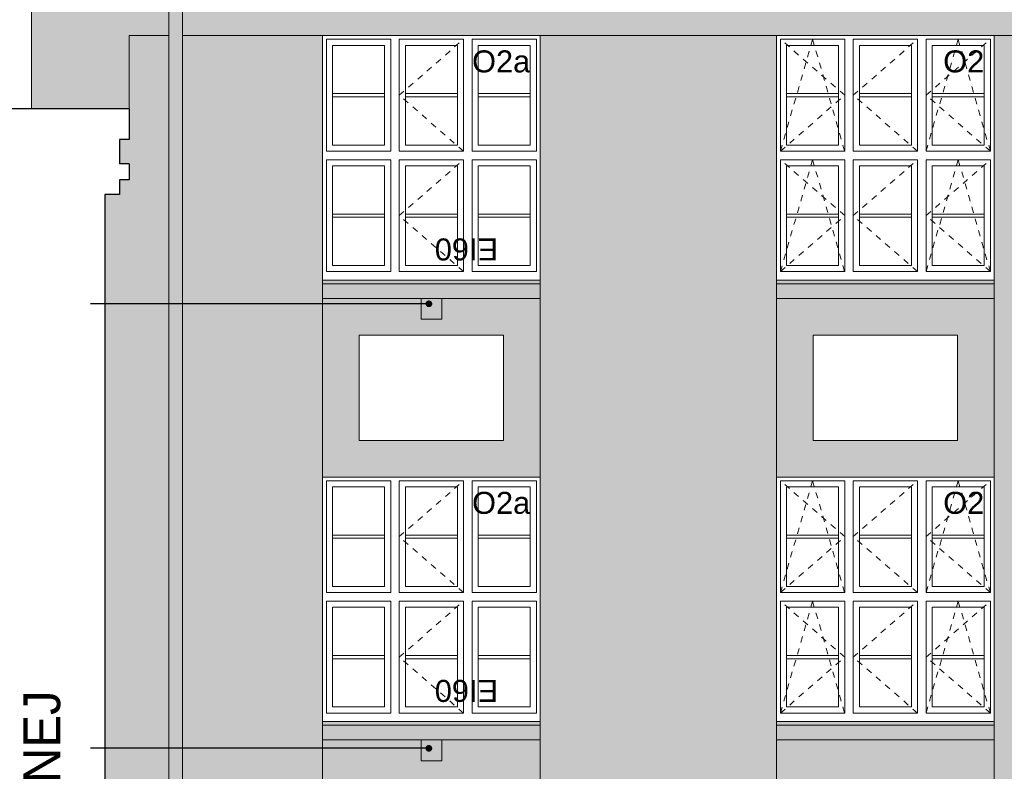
# Model space of a CAD drawing. Extents: x -396299 to -11759, y -15022 to 18278.
# Tile 14 of 205: x -336253 to -328207, y 1377 to 7523. Entities that reach past the tile are written whole.
import ezdxf

# ---------------------------------------------------------------- set-up
doc = ezdxf.new("R2010")
doc.units = 0
doc.header["$MEASUREMENT"] = 0
doc.linetypes.add('Hidden Line', pattern=[100, 50, -50])
doc.layers.add('Arch okna_Nr_Pióra__114', color=7, linetype='Continuous', lineweight=13, true_color=0xf1d696)
for name, color, linetype, lineweight in [('Arch okna_Nr_Pióra__32', 34, 'Continuous', 15), ('Arch opisy okien_Nr_Pióra__21', 7, 'Continuous', 13), ('Arch opisy_Nr_Pióra__1', 7, 'Continuous', 25), ('Arch opisy_Nr_Pióra__21', 7, 'Continuous', 13), ('INWENT ODWODNIENIE_Nr_Pióra__21', 7, 'Continuous', 13), ('INWENT. DRZWI_Nr_Pióra__21', 7, 'Continuous', 13), ('INWENT.ŚCIANY_Nr_Pióra__1', 7, 'Continuous', 25), ('INWENT.ŚCIANY_Nr_Pióra__21', 7, 'Continuous', 13)]:
    doc.layers.add(name, color=color, linetype=linetype, lineweight=lineweight)
doc.styles.add('GENERATED_STYLE_4', font='txt')
doc.styles.add('GENERATED_STYLE_8', font='arial.ttf')
doc.dimstyles.new('GENERATED_STYLE__11', dxfattribs={"dimtxt": 0.18, "dimasz": 109.44, "dimexe": 0.18, "dimexo": 0.0625, "dimgap": 0.09, "dimtad": 0, "dimtih": 1, "dimtoh": 1, "dimdec": 4, "dimzin": 0, "dimdsep": 46, "dimcen": 0.09, "dimadec": 0, "dimazin": 0, "dimtfac": 1, "dimtdec": 4, "dimtmove": 0, "dimatfit": 3, "dimldrblk": 'ARROWHEAD_11', "dimfxl": 0, "dimtolj": 1, "dimtzin": 0, "dimarcsym": 0})

# ---------------------------------------------------------------- blocks, each defined once
blk = doc.blocks.new('ARROWHEAD_11')
at = {"color": 0, "linetype": 'Continuous', "lineweight": 0}
blk.add_line((0, 0), (-1, 0), dxfattribs=at)
at = {"color": 0, "linetype": 'Continuous', "lineweight": 0, "const_width": 0.25, "flags": 128}
blk.add_lwpolyline([(-0.125, 0, 1), (0.125, 0, 1)], format="xyb", close=True, dxfattribs=at)

msp = doc.modelspace()

# ---------------------------------------------------------------- hatches: boundary and pattern name
at = {"layer": 'Arch okna_Nr_Pióra__114', "linetype": 'Continuous', "lineweight": 0, "true_color": 0x786b4b}
for points in [[(-335033.7, 7873.2), (-336088.7, 7873.2), (-336088.7, 7993.2), (-336108.7, 7993.2), (-336108.7, 8023.2), (-336128.7, 8023.2), (-336128.7, 8053.2), (-336148.7, 8053.2), (-336148.7, 8075), (-336157.1, 8075), (-336157.1, 6793.2), (-335558.7, 6793.2), (-335358.7, 6793.2), (-335358.7, 7393.2), (-335033.7, 7393.2)], [(-321293.7, 7393.2), (-321293.7, 7873.2), (-334923.7, 7873.2), (-334923.7, 7393.2)], [(-335358.7, 7393.2), (-335358.7, 6793.2), (-335358.7, 6543.2), (-335438.6, 6543.2), (-335438.6, 6343.2), (-335358.7, 6343.2), (-335358.7, 6213.2), (-335438.6, 6213.2), (-335438.6, 6093.2), (-335558.7, 6093.2), (-335558.7, -1980), (-335033.7, -1980), (-335033.7, 7393.2)], [(-334923.7, -1980), (-334523.7, -1980), (-334523.7, 268.2), (-334643.7, 268.2), (-334643.7, 727.8, 0.000455), (-334654.8, 724.6), (-334699.1, 878.3, -0.036229), (-333778.7, 1072.8), (-333778.7, 7393.2), (-334923.7, 7393.2)], [(-331998.7, 7393.2), (-331998.7, 1070, -0.035451), (-331098.3, 878.3), (-331142.7, 724.6, 0.000455), (-331153.7, 727.8), (-331153.7, 268.2), (-331273.7, 268.2), (-331273.7, -1980), (-330068.7, -1980), (-330068.7, 7393.2)], [(-326848.7, -1980), (-326848.7, 7393.2), (-328288.7, 7393.2), (-328288.7, -1980)], [(-331998.7, 1633.2), (-333778.7, 1633.2), (-333778.7, 1072.8, -0.068786), (-331998.7, 1070)]]:
    msp.add_hatch(color=47, dxfattribs=at).paths.add_polyline_path(points, flags=0)
at = {"layer": 'Arch okna_Nr_Pióra__114', "linetype": 'Continuous', "lineweight": 0, "true_color": 0x3c3525}
for points in [[(-333778.7, 5243.2), (-331998.7, 5243.2), (-331998.7, 5393.2), (-333778.7, 5393.2)], [(-330068.7, 5243.2), (-328288.7, 5243.2), (-328288.7, 5393.2), (-330068.7, 5393.2)], [(-333778.7, 1633.2), (-331998.7, 1633.2), (-331998.7, 1783.2), (-333778.7, 1783.2)], [(-330068.7, 1633.2), (-328288.7, 1633.2), (-328288.7, 1783.2), (-330068.7, 1783.2)]]:
    msp.add_hatch(color=39, dxfattribs=at).paths.add_polyline_path(points, flags=0)
at = {"layer": 'Arch okna_Nr_Pióra__114', "linetype": 'Continuous', "lineweight": 0, "true_color": 0x786b4b}
h = msp.add_hatch(color=47, dxfattribs=at)
h.paths.add_polyline_path([(-331998.7, 5243.2), (-333778.7, 5243.2), (-333778.7, 3783.2), (-331998.7, 3783.2)], flags=0)
h.paths.add_polyline_path([(-332298.7, 4943.2), (-333478.7, 4943.2), (-333478.7, 4083.2), (-332298.7, 4083.2)], flags=0)
h = msp.add_hatch(color=47, dxfattribs=at)
h.paths.add_polyline_path([(-328288.7, 5243.2), (-330068.7, 5243.2), (-330068.7, 3783.2), (-328288.7, 3783.2)], flags=0)
h.paths.add_polyline_path([(-328588.7, 4943.2), (-329768.7, 4943.2), (-329768.7, 4083.2), (-328588.7, 4083.2)], flags=0)
h = msp.add_hatch(color=47, dxfattribs=at)
h.paths.add_polyline_path([(-330068.7, 1633.2), (-330068.7, 140), (-328288.7, 140), (-328288.7, 1633.2)], flags=0)
h.paths.add_polyline_path([(-328846.2, 690), (-328846.2, 1090), (-328966.2, 1290), (-329391.2, 1290), (-329511.2, 1090), (-329511.2, 690), (-329391.2, 490), (-328966.2, 490)], flags=0)
at = {"layer": 'Arch okna_Nr_Pióra__32', "linetype": 'Continuous', "lineweight": 0, "true_color": 0x603000}
msp.add_hatch(color=48, dxfattribs=at).paths.add_polyline_path([(-335063.7, -2151.8), (-335033.7, -2181.8), (-335033.7, -3991.8), (-334923.7, -3991.8), (-334923.7, -2181.8), (-334893.7, -2151.8), (-334893.7, -2121.8), (-334923.7, -2121.8), (-334923.7, 10793.4), (-335033.7, 10793.4), (-335033.7, -2121.8), (-335063.7, -2121.8)], flags=0)

# ---------------------------------------------------------------- linework, layer by layer
at = {"layer": 'INWENT ODWODNIENIE_Nr_Pióra__21', "linetype": 'Continuous'}
for p, q in [((-335033.7, 10793.4), (-335033.7, -2121.8)), ((-334923.7, 10793.4), (-334923.7, -2121.8))]:
    msp.add_line(p, q, dxfattribs=at)
at = {"layer": 'INWENT. DRZWI_Nr_Pióra__21', "linetype": 'Continuous'}
for p, q in [((-333746.2, 7363.2), (-333746.2, 6448.2)), ((-333746.2, 7363.2), (-333221.2, 7363.2)), ((-333221.2, 6448.2), (-333221.2, 7363.2)), ((-333151.2, 6448.2), (-333151.2, 7363.2)), ((-333151.2, 7363.2), (-332626.2, 7363.2)), ((-332626.2, 6448.2), (-332626.2, 7363.2)), ((-332556.2, 6448.2), (-332556.2, 7363.2)), ((-332556.2, 7363.2), (-332031.2, 7363.2)), ((-332031.2, 6448.2), (-332031.2, 7363.2)), ((-330036.2, 7363.2), (-330036.2, 6448.2)), ((-330036.2, 7363.2), (-329511.2, 7363.2)), ((-329511.2, 6448.2), (-329511.2, 7363.2)), ((-329441.2, 6448.2), (-329441.2, 7363.2)), ((-329441.2, 7363.2), (-328916.2, 7363.2)), ((-328916.2, 6448.2), (-328916.2, 7363.2)), ((-328846.2, 6448.2), (-328846.2, 7363.2)), ((-328846.2, 7363.2), (-328321.2, 7363.2)), ((-328321.2, 6448.2), (-328321.2, 7363.2)), ((-333696.2, 6498.2), (-333696.2, 7313.2)), ((-333271.2, 7313.2), (-333696.2, 7313.2)), ((-333271.2, 6498.2), (-333271.2, 7313.2)), ((-333101.2, 6498.2), (-333101.2, 7313.2)), ((-333101.2, 7313.2), (-332676.2, 7313.2)), ((-332676.2, 6498.2), (-332676.2, 7313.2)), ((-332506.2, 6498.2), (-332506.2, 7313.2)), ((-332506.2, 7313.2), (-332081.2, 7313.2)), ((-332081.2, 6498.2), (-332081.2, 7313.2)), ((-329986.2, 6498.2), (-329986.2, 7313.2)), ((-329561.2, 7313.2), (-329986.2, 7313.2)), ((-329561.2, 6498.2), (-329561.2, 7313.2)), ((-329391.2, 6498.2), (-329391.2, 7313.2)), ((-329391.2, 7313.2), (-328966.2, 7313.2)), ((-328966.2, 6498.2), (-328966.2, 7313.2)), ((-328796.2, 6498.2), (-328796.2, 7313.2)), ((-328796.2, 7313.2), (-328371.2, 7313.2)), ((-328371.2, 6498.2), (-328371.2, 7313.2)), ((-333271.2, 6918.7), (-333696.2, 6918.7)), ((-333271.2, 6892.7), (-333696.2, 6892.7)), ((-333101.2, 6918.7), (-332676.2, 6918.7)), ((-333101.2, 6892.7), (-332676.2, 6892.7)), ((-332506.2, 6918.7), (-332081.2, 6918.7)), ((-332506.2, 6892.7), (-332081.2, 6892.7)), ((-329561.2, 6918.7), (-329986.2, 6918.7)), ((-329561.2, 6892.7), (-329986.2, 6892.7)), ((-329391.2, 6918.7), (-328966.2, 6918.7)), ((-329391.2, 6892.7), (-328966.2, 6892.7)), ((-328796.2, 6918.7), (-328371.2, 6918.7)), ((-328796.2, 6892.7), (-328371.2, 6892.7)), ((-333746.2, 6448.2), (-333221.2, 6448.2)), ((-333271.2, 6498.2), (-333696.2, 6498.2)), ((-333151.2, 6448.2), (-332626.2, 6448.2)), ((-333101.2, 6498.2), (-332676.2, 6498.2)), ((-332556.2, 6448.2), (-332031.2, 6448.2)), ((-332506.2, 6498.2), (-332081.2, 6498.2)), ((-330036.2, 6448.2), (-329511.2, 6448.2)), ((-329561.2, 6498.2), (-329986.2, 6498.2)), ((-329441.2, 6448.2), (-328916.2, 6448.2)), ((-329391.2, 6498.2), (-328966.2, 6498.2)), ((-328846.2, 6448.2), (-328321.2, 6448.2)), ((-328796.2, 6498.2), (-328371.2, 6498.2)), ((-333746.2, 6378.2), (-333221.2, 6378.2)), ((-333746.2, 6378.2), (-333746.2, 5463.2)), ((-333221.2, 5463.2), (-333221.2, 6378.2)), ((-333151.2, 5463.2), (-333151.2, 6378.2)), ((-333151.2, 6378.2), (-332626.2, 6378.2)), ((-332626.2, 5463.2), (-332626.2, 6378.2)), ((-332556.2, 5463.2), (-332556.2, 6378.2)), ((-332556.2, 6378.2), (-332031.2, 6378.2)), ((-332031.2, 5463.2), (-332031.2, 6378.2)), ((-330036.2, 6378.2), (-329511.2, 6378.2)), ((-330036.2, 6378.2), (-330036.2, 5463.2)), ((-329511.2, 5463.2), (-329511.2, 6378.2)), ((-329441.2, 5463.2), (-329441.2, 6378.2)), ((-329441.2, 6378.2), (-328916.2, 6378.2)), ((-328916.2, 5463.2), (-328916.2, 6378.2)), ((-328846.2, 5463.2), (-328846.2, 6378.2)), ((-328846.2, 6378.2), (-328321.2, 6378.2)), ((-328321.2, 5463.2), (-328321.2, 6378.2)), ((-333696.2, 5513.2), (-333696.2, 6328.2)), ((-333271.2, 6328.2), (-333696.2, 6328.2)), ((-333271.2, 5513.2), (-333271.2, 6328.2)), ((-333101.2, 5513.2), (-333101.2, 6328.2)), ((-333101.2, 6328.2), (-332676.2, 6328.2)), ((-332676.2, 5513.2), (-332676.2, 6328.2)), ((-332506.2, 5513.2), (-332506.2, 6328.2)), ((-332506.2, 6328.2), (-332081.2, 6328.2)), ((-332081.2, 5513.2), (-332081.2, 6328.2)), ((-329986.2, 5513.2), (-329986.2, 6328.2)), ((-329561.2, 6328.2), (-329986.2, 6328.2)), ((-329561.2, 5513.2), (-329561.2, 6328.2)), ((-329391.2, 5513.2), (-329391.2, 6328.2)), ((-329391.2, 6328.2), (-328966.2, 6328.2)), ((-328966.2, 5513.2), (-328966.2, 6328.2)), ((-328796.2, 5513.2), (-328796.2, 6328.2)), ((-328796.2, 6328.2), (-328371.2, 6328.2)), ((-328371.2, 5513.2), (-328371.2, 6328.2)), ((-333271.2, 5933.7), (-333696.2, 5933.7)), ((-333271.2, 5907.7), (-333696.2, 5907.7)), ((-333101.2, 5933.7), (-332676.2, 5933.7)), ((-333101.2, 5907.7), (-332676.2, 5907.7)), ((-332506.2, 5933.7), (-332081.2, 5933.7)), ((-332506.2, 5907.7), (-332081.2, 5907.7)), ((-329561.2, 5933.7), (-329986.2, 5933.7)), ((-329561.2, 5907.7), (-329986.2, 5907.7)), ((-329391.2, 5933.7), (-328966.2, 5933.7)), ((-329391.2, 5907.7), (-328966.2, 5907.7)), ((-328796.2, 5933.7), (-328371.2, 5933.7)), ((-328796.2, 5907.7), (-328371.2, 5907.7)), ((-333271.2, 5513.2), (-333696.2, 5513.2)), ((-333101.2, 5513.2), (-332676.2, 5513.2)), ((-332506.2, 5513.2), (-332081.2, 5513.2)), ((-329561.2, 5513.2), (-329986.2, 5513.2)), ((-329391.2, 5513.2), (-328966.2, 5513.2)), ((-328796.2, 5513.2), (-328371.2, 5513.2)), ((-333746.2, 5463.2), (-333221.2, 5463.2)), ((-333151.2, 5463.2), (-332626.2, 5463.2)), ((-332556.2, 5463.2), (-332031.2, 5463.2)), ((-330036.2, 5463.2), (-329511.2, 5463.2)), ((-329441.2, 5463.2), (-328916.2, 5463.2)), ((-328846.2, 5463.2), (-328321.2, 5463.2)), ((-332973.7, 5073.2), (-332973.7, 5243.2)), ((-332973.7, 5243.2), (-332803.7, 5243.2)), ((-332803.7, 5243.2), (-332803.7, 5073.2)), ((-332803.7, 5073.2), (-332973.7, 5073.2)), ((-333746.2, 3753.2), (-333746.2, 2838.2)), ((-333746.2, 3753.2), (-333221.2, 3753.2)), ((-333696.2, 2888.2), (-333696.2, 3703.2)), ((-333271.2, 3703.2), (-333696.2, 3703.2)), ((-333271.2, 2888.2), (-333271.2, 3703.2)), ((-333221.2, 2838.2), (-333221.2, 3753.2)), ((-333151.2, 2838.2), (-333151.2, 3753.2)), ((-333151.2, 3753.2), (-332626.2, 3753.2)), ((-333101.2, 2888.2), (-333101.2, 3703.2)), ((-333101.2, 3703.2), (-332676.2, 3703.2)), ((-332676.2, 2888.2), (-332676.2, 3703.2)), ((-332626.2, 2838.2), (-332626.2, 3753.2)), ((-332556.2, 2838.2), (-332556.2, 3753.2)), ((-332556.2, 3753.2), (-332031.2, 3753.2)), ((-332506.2, 2888.2), (-332506.2, 3703.2)), ((-332506.2, 3703.2), (-332081.2, 3703.2)), ((-332081.2, 2888.2), (-332081.2, 3703.2)), ((-332031.2, 2838.2), (-332031.2, 3753.2)), ((-330036.2, 3753.2), (-330036.2, 2838.2)), ((-330036.2, 3753.2), (-329511.2, 3753.2)), ((-329986.2, 2888.2), (-329986.2, 3703.2)), ((-329561.2, 3703.2), (-329986.2, 3703.2)), ((-329561.2, 2888.2), (-329561.2, 3703.2)), ((-329511.2, 2838.2), (-329511.2, 3753.2)), ((-329441.2, 2838.2), (-329441.2, 3753.2)), ((-329441.2, 3753.2), (-328916.2, 3753.2)), ((-329391.2, 2888.2), (-329391.2, 3703.2)), ((-329391.2, 3703.2), (-328966.2, 3703.2)), ((-328966.2, 2888.2), (-328966.2, 3703.2)), ((-328916.2, 2838.2), (-328916.2, 3753.2)), ((-328846.2, 2838.2), (-328846.2, 3753.2)), ((-328846.2, 3753.2), (-328321.2, 3753.2)), ((-328796.2, 2888.2), (-328796.2, 3703.2)), ((-328796.2, 3703.2), (-328371.2, 3703.2)), ((-328371.2, 2888.2), (-328371.2, 3703.2)), ((-328321.2, 2838.2), (-328321.2, 3753.2)), ((-333271.2, 3308.7), (-333696.2, 3308.7)), ((-333101.2, 3308.7), (-332676.2, 3308.7)), ((-332506.2, 3308.7), (-332081.2, 3308.7)), ((-329561.2, 3308.7), (-329986.2, 3308.7)), ((-329391.2, 3308.7), (-328966.2, 3308.7)), ((-328796.2, 3308.7), (-328371.2, 3308.7)), ((-333271.2, 3282.7), (-333696.2, 3282.7)), ((-333101.2, 3282.7), (-332676.2, 3282.7)), ((-332506.2, 3282.7), (-332081.2, 3282.7)), ((-329561.2, 3282.7), (-329986.2, 3282.7)), ((-329391.2, 3282.7), (-328966.2, 3282.7)), ((-328796.2, 3282.7), (-328371.2, 3282.7)), ((-333746.2, 2838.2), (-333221.2, 2838.2)), ((-333271.2, 2888.2), (-333696.2, 2888.2)), ((-333151.2, 2838.2), (-332626.2, 2838.2)), ((-333101.2, 2888.2), (-332676.2, 2888.2)), ((-332556.2, 2838.2), (-332031.2, 2838.2)), ((-332506.2, 2888.2), (-332081.2, 2888.2)), ((-330036.2, 2838.2), (-329511.2, 2838.2)), ((-329561.2, 2888.2), (-329986.2, 2888.2)), ((-329441.2, 2838.2), (-328916.2, 2838.2)), ((-329391.2, 2888.2), (-328966.2, 2888.2)), ((-328846.2, 2838.2), (-328321.2, 2838.2)), ((-328796.2, 2888.2), (-328371.2, 2888.2)), ((-333746.2, 2768.2), (-333221.2, 2768.2)), ((-333746.2, 2768.2), (-333746.2, 1853.2)), ((-333221.2, 1853.2), (-333221.2, 2768.2)), ((-333151.2, 1853.2), (-333151.2, 2768.2)), ((-333151.2, 2768.2), (-332626.2, 2768.2)), ((-332626.2, 1853.2), (-332626.2, 2768.2)), ((-332556.2, 1853.2), (-332556.2, 2768.2)), ((-332556.2, 2768.2), (-332031.2, 2768.2)), ((-332031.2, 1853.2), (-332031.2, 2768.2)), ((-330036.2, 2768.2), (-329511.2, 2768.2)), ((-330036.2, 2768.2), (-330036.2, 1853.2)), ((-329511.2, 1853.2), (-329511.2, 2768.2)), ((-329441.2, 1853.2), (-329441.2, 2768.2)), ((-329441.2, 2768.2), (-328916.2, 2768.2)), ((-328916.2, 1853.2), (-328916.2, 2768.2)), ((-328846.2, 1853.2), (-328846.2, 2768.2)), ((-328846.2, 2768.2), (-328321.2, 2768.2)), ((-328321.2, 1853.2), (-328321.2, 2768.2)), ((-333696.2, 1903.2), (-333696.2, 2718.2)), ((-333271.2, 2718.2), (-333696.2, 2718.2)), ((-333271.2, 1903.2), (-333271.2, 2718.2)), ((-333101.2, 1903.2), (-333101.2, 2718.2)), ((-333101.2, 2718.2), (-332676.2, 2718.2)), ((-332676.2, 1903.2), (-332676.2, 2718.2)), ((-332506.2, 1903.2), (-332506.2, 2718.2)), ((-332506.2, 2718.2), (-332081.2, 2718.2)), ((-332081.2, 1903.2), (-332081.2, 2718.2)), ((-329986.2, 1903.2), (-329986.2, 2718.2)), ((-329561.2, 2718.2), (-329986.2, 2718.2)), ((-329561.2, 1903.2), (-329561.2, 2718.2)), ((-329391.2, 1903.2), (-329391.2, 2718.2)), ((-329391.2, 2718.2), (-328966.2, 2718.2)), ((-328966.2, 1903.2), (-328966.2, 2718.2)), ((-328796.2, 1903.2), (-328796.2, 2718.2)), ((-328796.2, 2718.2), (-328371.2, 2718.2)), ((-328371.2, 1903.2), (-328371.2, 2718.2)), ((-333271.2, 2323.7), (-333696.2, 2323.7)), ((-333271.2, 2297.7), (-333696.2, 2297.7)), ((-333101.2, 2323.7), (-332676.2, 2323.7)), ((-333101.2, 2297.7), (-332676.2, 2297.7)), ((-332506.2, 2323.7), (-332081.2, 2323.7)), ((-332506.2, 2297.7), (-332081.2, 2297.7)), ((-329561.2, 2323.7), (-329986.2, 2323.7)), ((-329561.2, 2297.7), (-329986.2, 2297.7)), ((-329391.2, 2323.7), (-328966.2, 2323.7)), ((-329391.2, 2297.7), (-328966.2, 2297.7)), ((-328796.2, 2323.7), (-328371.2, 2323.7)), ((-328796.2, 2297.7), (-328371.2, 2297.7)), ((-333746.2, 1853.2), (-333221.2, 1853.2)), ((-333271.2, 1903.2), (-333696.2, 1903.2)), ((-333151.2, 1853.2), (-332626.2, 1853.2)), ((-333101.2, 1903.2), (-332676.2, 1903.2)), ((-332556.2, 1853.2), (-332031.2, 1853.2)), ((-332506.2, 1903.2), (-332081.2, 1903.2)), ((-330036.2, 1853.2), (-329511.2, 1853.2)), ((-329561.2, 1903.2), (-329986.2, 1903.2)), ((-329441.2, 1853.2), (-328916.2, 1853.2)), ((-329391.2, 1903.2), (-328966.2, 1903.2)), ((-328846.2, 1853.2), (-328321.2, 1853.2)), ((-328796.2, 1903.2), (-328371.2, 1903.2)), ((-332973.7, 1463.2), (-332973.7, 1633.2)), ((-332973.7, 1633.2), (-332803.7, 1633.2)), ((-332803.7, 1633.2), (-332803.7, 1463.2)), ((-332803.7, 1463.2), (-332973.7, 1463.2))]:
    msp.add_line(p, q, dxfattribs=at)
at = {"layer": 'INWENT. DRZWI_Nr_Pióra__21', "linetype": 'Hidden Line'}
for p, q in [((-333151.2, 6905.7), (-332626.2, 7363.2)), ((-330036.2, 6448.2), (-329773.7, 7363.2)), ((-329511.2, 6905.7), (-330036.2, 7363.2)), ((-329773.7, 7363.2), (-329511.2, 6448.2)), ((-329441.2, 6905.7), (-328916.2, 7363.2)), ((-328583.7, 7363.2), (-328846.2, 6448.2)), ((-328846.2, 6905.7), (-328321.2, 7363.2)), ((-328321.2, 6448.2), (-328583.7, 7363.2)), ((-332626.2, 6448.2), (-333151.2, 6905.7)), ((-330036.2, 6448.2), (-329511.2, 6905.7)), ((-328916.2, 6448.2), (-329441.2, 6905.7)), ((-328321.2, 6448.2), (-328846.2, 6905.7)), ((-333151.2, 5920.7), (-332626.2, 6378.2)), ((-330036.2, 5463.2), (-329773.7, 6378.2)), ((-329511.2, 5920.7), (-330036.2, 6378.2)), ((-329773.7, 6378.2), (-329511.2, 5463.2)), ((-329441.2, 5920.7), (-328916.2, 6378.2)), ((-328583.7, 6378.2), (-328846.2, 5463.2)), ((-328846.2, 5920.7), (-328321.2, 6378.2)), ((-328321.2, 5463.2), (-328583.7, 6378.2)), ((-332626.2, 5463.2), (-333151.2, 5920.7)), ((-330036.2, 5463.2), (-329511.2, 5920.7)), ((-328916.2, 5463.2), (-329441.2, 5920.7)), ((-328321.2, 5463.2), (-328846.2, 5920.7)), ((-333151.2, 3295.7), (-332626.2, 3753.2)), ((-330036.2, 2838.2), (-329773.7, 3753.2)), ((-329511.2, 3295.7), (-330036.2, 3753.2)), ((-329773.7, 3753.2), (-329511.2, 2838.2)), ((-329441.2, 3295.7), (-328916.2, 3753.2)), ((-328583.7, 3753.2), (-328846.2, 2838.2)), ((-328846.2, 3295.7), (-328321.2, 3753.2)), ((-328321.2, 2838.2), (-328583.7, 3753.2)), ((-332626.2, 2838.2), (-333151.2, 3295.7)), ((-330036.2, 2838.2), (-329511.2, 3295.7)), ((-328916.2, 2838.2), (-329441.2, 3295.7)), ((-328321.2, 2838.2), (-328846.2, 3295.7)), ((-333151.2, 2310.7), (-332626.2, 2768.2)), ((-330036.2, 1853.2), (-329773.7, 2768.2)), ((-329511.2, 2310.7), (-330036.2, 2768.2)), ((-329773.7, 2768.2), (-329511.2, 1853.2)), ((-329441.2, 2310.7), (-328916.2, 2768.2)), ((-328583.7, 2768.2), (-328846.2, 1853.2)), ((-328846.2, 2310.7), (-328321.2, 2768.2)), ((-328321.2, 1853.2), (-328583.7, 2768.2)), ((-332626.2, 1853.2), (-333151.2, 2310.7)), ((-330036.2, 1853.2), (-329511.2, 2310.7)), ((-328916.2, 1853.2), (-329441.2, 2310.7)), ((-328321.2, 1853.2), (-328846.2, 2310.7))]:
    msp.add_line(p, q, dxfattribs=at)
at = {"layer": 'INWENT.ŚCIANY_Nr_Pióra__1', "linetype": 'Continuous'}
for p, q in [((-335558.7, 6793.2), (-337543.7, 6793.2)), ((-335358.7, 6793.2), (-335558.7, 6793.2)), ((-335358.7, 6793.2), (-335358.7, 6543.2)), ((-335358.7, 6543.2), (-335438.6, 6543.2)), ((-335438.6, 6543.2), (-335438.6, 6343.2)), ((-335358.7, 6343.2), (-335438.6, 6343.2)), ((-335358.7, 6343.2), (-335358.7, 6213.2)), ((-335438.6, 6213.2), (-335438.6, 6093.2)), ((-335358.7, 6213.2), (-335438.6, 6213.2)), ((-335438.6, 6093.2), (-335558.7, 6093.2)), ((-335558.7, 6093.2), (-335558.7, -3991.8))]:
    msp.add_line(p, q, dxfattribs=at)
at = {"layer": 'INWENT.ŚCIANY_Nr_Pióra__21', "linetype": 'Continuous'}
for p, q in [((-336157.1, 8075), (-336157.1, 6793.2)), ((-335358.7, 7393.2), (-335358.7, 6793.2)), ((-335358.7, 7393.2), (-335033.7, 7393.2)), ((-334923.7, 7393.2), (-321293.7, 7393.2)), ((-333778.7, 7393.2), (-333778.7, 5243.2)), ((-333778.7, 7393.2), (-331998.7, 7393.2)), ((-333778.7, 947.2), (-333778.7, 7393.2)), ((-331998.7, 5243.2), (-331998.7, 7393.2)), ((-331998.7, 944.3), (-331998.7, 7393.2)), ((-330068.7, 7393.2), (-330068.7, 5243.2)), ((-330068.7, 7393.2), (-328288.7, 7393.2)), ((-330068.7, -1980), (-330068.7, 7393.2)), ((-328288.7, 5243.2), (-328288.7, 7393.2)), ((-328288.7, -1980), (-328288.7, 7393.2)), ((-333778.7, 5393.2), (-331998.7, 5393.2)), ((-330068.7, 5393.2), (-328288.7, 5393.2)), ((-333778.7, 5363.2), (-331998.7, 5363.2)), ((-330068.7, 5363.2), (-328288.7, 5363.2)), ((-333778.7, 5243.2), (-331998.7, 5243.2)), ((-330068.7, 5243.2), (-328288.7, 5243.2)), ((-333478.7, 4943.2), (-333478.7, 4083.2)), ((-333478.7, 4943.2), (-332298.7, 4943.2)), ((-332298.7, 4943.2), (-332298.7, 4083.2)), ((-329768.7, 4943.2), (-329768.7, 4083.2)), ((-329768.7, 4943.2), (-328588.7, 4943.2)), ((-328588.7, 4943.2), (-328588.7, 4083.2)), ((-333478.7, 4083.2), (-332298.7, 4083.2)), ((-329768.7, 4083.2), (-328588.7, 4083.2)), ((-333778.7, 3783.2), (-333778.7, 1633.2)), ((-333778.7, 3783.2), (-331998.7, 3783.2)), ((-331998.7, 1633.2), (-331998.7, 3783.2)), ((-330068.7, 3783.2), (-330068.7, 1633.2)), ((-330068.7, 3783.2), (-328288.7, 3783.2)), ((-328288.7, 1633.2), (-328288.7, 3783.2)), ((-329441.2, 1853.2), (-328916.2, 1853.2)), ((-333778.7, 1783.2), (-331998.7, 1783.2)), ((-330068.7, 1783.2), (-328288.7, 1783.2)), ((-333778.7, 1753.2), (-331998.7, 1753.2)), ((-330068.7, 1753.2), (-328288.7, 1753.2)), ((-333778.7, 1633.2), (-331998.7, 1633.2)), ((-330068.7, 1633.2), (-328288.7, 1633.2))]:
    msp.add_line(p, q, dxfattribs=at)

# ---------------------------------------------------------------- texts
at = {"layer": 'Arch opisy okien_Nr_Pióra__21', "linetype": 'Continuous', "char_height": 180, "attachment_point": 3, "style": 'GENERATED_STYLE_8'}
for s, insert in [('{O2a}', (-332081.2, 7272)), ('{O2}', (-328371.2, 7272)), ('{O2a}', (-332081.2, 3662)), ('{O2}', (-328371.2, 3662))]:
    msp.add_mtext(s, dxfattribs=dict(at, insert=insert))
at = {"layer": 'Arch opisy okien_Nr_Pióra__21', "linetype": 'Continuous', "char_height": 180, "attachment_point": 3, "rotation": 180, "style": 'GENERATED_STYLE_8'}
for insert in [(-332861, 5554.3), (-332861, 1944.3)]:
    msp.add_mtext('{EI60}', dxfattribs=dict(at, insert=insert))
at = {"layer": 'Arch opisy_Nr_Pióra__1', "linetype": 'Continuous', "insert": (-336222, -4382.3), "char_height": 300, "attachment_point": 1, "rotation": 90, "style": 'GENERATED_STYLE_4'}
msp.add_mtext('{BUDYNEK SALI GIMNASTYCZNEJ}', dxfattribs=at)

# ---------------------------------------------------------------- leaders
at = {"layer": 'Arch opisy_Nr_Pióra__21', "linetype": 'Continuous', "annotation_type": 0, "has_hookline": 1, "hookline_direction": 1, "text_width": 3222.9}
for points in [[(-332909.2, 5199.7), (-335674.1, 5199.7)], [(-332909.2, 1564.7), (-335674.1, 1564.7)]]:
    msp.add_leader(points, dimstyle='GENERATED_STYLE__11', dxfattribs=at)

doc.saveas('drawing.dxf')
